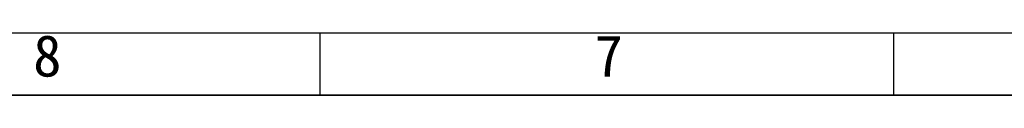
# Model space of a CAD drawing. Header units: millimetres. Extents: x 0 to 297, y 0 to 209.
# Tile 33 of 42: x 37.68 to 96.9, y 205 to 208.76. Entities that reach past the tile are written whole.
import ezdxf

# ---------------------------------------------------------------- set-up
doc = ezdxf.new("R2010")
doc.units = ezdxf.units.MM
doc.layers.add('图层0', color=7, linetype='Continuous')
doc.layers.add('细实线', color=7, linetype='Continuous')
doc.layers.add('粗实线', color=7, linetype='Continuous', lineweight=50)
doc.styles.add('SLDTEXTSTYLE3', font='仿宋_GB2312')

msp = doc.modelspace()

# ---------------------------------------------------------------- linework, layer by layer
at = {"layer": '图层0'}
for p, q in [((55.74, 208.76134587), (55.74, 205)), ((90.24, 208.76134587), (90.24, 205))]:
    msp.add_line(p, q, dxfattribs=at)
at = {"layer": '粗实线', "lineweight": 35}
msp.add_line((25, 205), (292, 205), dxfattribs=at)
at = {"layer": '细实线'}
msp.add_line((2.7533732, 208.76134587), (297.24653265, 208.76134587), dxfattribs=at)

# ---------------------------------------------------------------- texts
at = {"layer": '图层0', "char_height": 2.5, "attachment_point": 1, "style": 'SLDTEXTSTYLE3'}
for s, insert in [('8', (38.49, 208.62604347)), ('7', (72.26083333, 208.62604347))]:
    msp.add_mtext(s, dxfattribs=dict(at, insert=insert))

doc.saveas('drawing.dxf')
